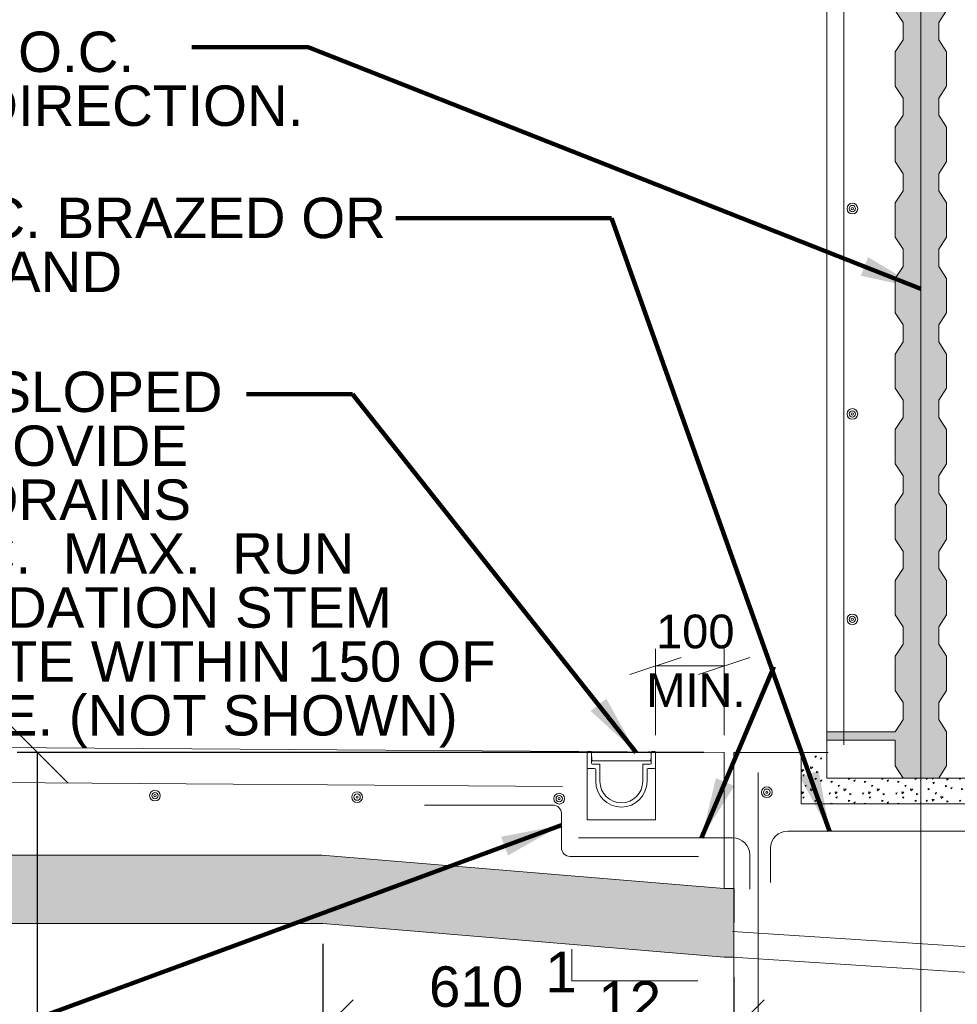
# Model space of a CAD drawing. Header units: inches. Extents: x 7812 to 20757, y 5097 to 12926.
# Tile 10 of 14: x 16338 to 17729, y 6203 to 7665. Entities that reach past the tile are written whole.
import ezdxf

# ---------------------------------------------------------------- set-up
doc = ezdxf.new("R2010")
doc.units = ezdxf.units.IN
doc.header["$MEASUREMENT"] = 0
for name, color, linetype, lineweight in [('G-ANNO-DIM', 1, 'Continuous', 0), ('G-ANNO-PATT', 9, 'Continuous', 0), ('G-ANNO-TEXT', 7, 'Continuous', 0), ('S-REIN-RBAR', 5, 'Continuous', 13), ('S-WALL-LOAD', 3, 'Continuous', 13)]:
    doc.layers.add(name, color=color, linetype=linetype, lineweight=lineweight)
doc.layers.add('S-FNDN-FTNG', color=7, linetype='Continuous', lineweight=13, true_color=0x5a4800)
doc.styles.add('1 20', font='arial.ttf', dxfattribs={"height": 60})
doc.dimstyles.new('1 20', dxfattribs={"dimtxt": 60, "dimasz": 90, "dimexe": 30, "dimexo": 30, "dimgap": 30, "dimtad": 1, "dimdec": 0, "dimlfac": 0.003281, "dimzin": 11, "dimdsep": 46, "dimlunit": 5, "dimtxsty": '1 20', "dimblk1": 'OBLIQUE', "dimblk2": 'OBLIQUE', "dimsah": 1, "dimcen": 0, "dimadec": 4, "dimazin": 3, "dimtfac": 1, "dimtdec": 0, "dimtix": 1, "dimtofl": 0, "dimtmove": 0, "dimatfit": 3, "dimfxl": 1, "dimtolj": 1, "dimtzin": 0, "dimarcsym": 0})

# ---------------------------------------------------------------- blocks, each defined once
blk = doc.blocks.new('REINFDOT1')
for radius in [0.0794, 0.0476, 0.0159]:
    blk.add_circle((0, 0), radius)
blk = doc.blocks.new('REINF. DOT27')
at = {"layer": 'S-REIN-RBAR', "extrusion": (0, 0, -1), "xscale": 100, "yscale": 100, "zscale": -100, "rotation": 270}
blk.add_blockref('REINFDOT1', (-927.9, -624.6), dxfattribs=at)
blk = doc.blocks.new('REINF. DOT28')
at = {"layer": 'S-REIN-RBAR', "extrusion": (0, 0, -1), "xscale": 100, "yscale": 100, "zscale": -100, "rotation": 270}
blk.add_blockref('REINFDOT1', (-927.9, -624.6), dxfattribs=at)
blk = doc.blocks.new('REINF. DOT31')
at = {"layer": 'S-REIN-RBAR', "extrusion": (0, 0, -1), "xscale": 100, "yscale": 100, "zscale": -100, "rotation": 270}
blk.add_blockref('REINFDOT1', (-927.9, -624.6), dxfattribs=at)
blk = doc.blocks.new('REINF. DOT125')
at = {"layer": 'S-REIN-RBAR', "extrusion": (0, 0, -1), "xscale": 100, "yscale": 100, "zscale": -100, "rotation": 270}
blk.add_blockref('REINFDOT1', (-927.9, -624.6), dxfattribs=at)
blk = doc.blocks.new('REINF. DOT188')
at = {"layer": 'S-REIN-RBAR', "xscale": 100, "yscale": 100, "zscale": 100, "rotation": 270}
blk.add_blockref('REINFDOT1', (-927.9, -624.6), dxfattribs=at)
blk = doc.blocks.new('REINF. DOT189')
at = {"layer": 'S-REIN-RBAR', "xscale": 100, "yscale": 100, "zscale": 100, "rotation": 270}
blk.add_blockref('REINFDOT1', (-927.9, -624.6), dxfattribs=at)
blk = doc.blocks.new('REINF. DOT190')
at = {"layer": 'S-REIN-RBAR', "xscale": 100, "yscale": 100, "zscale": 100, "rotation": 270}
blk.add_blockref('REINFDOT1', (-927.9, -624.6), dxfattribs=at)
blk = doc.blocks.new('_Oblique')
at = {"color": 0, "linetype": 'ByBlock', "lineweight": -2}
blk.add_line((-0.5, -0.5), (0.5, 0.5), dxfattribs=at)
blk = doc.blocks.new('*D237')
at = {"layer": 'Defpoints', "color": 0, "transparency": 16777216}
for p in [(16787.5, 6323.1), (17397.6, 6273.5), (17397.6, 6164.9)]:
    blk.add_point(p, dxfattribs=at)
at = {"layer": 'G-ANNO-DIM', "color": 0, "lineweight": -2, "transparency": 16777216}
for p, q in [((16787.5, 6293.1), (16787.5, 6134.9)), ((17397.6, 6243.5), (17397.6, 6134.9)), ((16787.5, 6164.9), (17397.6, 6164.9))]:
    blk.add_line(p, q, dxfattribs=at)
at = {"layer": 'G-ANNO-DIM', "color": 0, "lineweight": -2, "transparency": 16777216, "xscale": 90, "yscale": 90, "zscale": 90, "rotation": 180}
blk.add_blockref('_Oblique', (16787.5, 6164.9), dxfattribs=at)
at = {"layer": 'G-ANNO-DIM', "color": 0, "lineweight": -2, "transparency": 16777216, "xscale": 90, "yscale": 90, "zscale": 90}
blk.add_blockref('_Oblique', (17397.6, 6164.9), dxfattribs=at)
at = {"layer": 'G-ANNO-DIM', "color": 0, "transparency": 16777216, "insert": (17014.9, 6229.3), "char_height": 60, "attachment_point": 5, "style": '1 20'}
blk.add_mtext('\\A1;610', dxfattribs=at)
blk = doc.blocks.new('*D255')
at = {"layer": 'Defpoints', "color": 0, "transparency": 16777216}
for p in [(16364, 6577.3), (17382.9, 6577.3), (16547.7, 6127.1)]:
    blk.add_point(p, dxfattribs=at)
at = {"layer": 'G-ANNO-DIM', "color": 0, "lineweight": -2, "transparency": 16777216}
for p, q in [((17352.9, 6577.3), (16334, 6577.3)), ((16364, 6127.1), (16364, 6577.3)), ((16517.7, 6127.1), (16334, 6127.1))]:
    blk.add_line(p, q, dxfattribs=at)
at = {"layer": 'G-ANNO-DIM', "color": 0, "lineweight": -2, "transparency": 16777216, "xscale": 90, "yscale": 90, "zscale": 90}
for p, rotation in [((16364, 6577.3), 90), ((16364, 6127.1), 270)]:
    blk.add_blockref('_Oblique', p, dxfattribs=dict(at, rotation=rotation))
at = {"layer": 'G-ANNO-DIM', "color": 0, "transparency": 16777216, "insert": (16294.2, 6258.6), "char_height": 60, "attachment_point": 5, "rotation": 90, "style": '1 20'}
blk.add_mtext('\\A1;450', dxfattribs=at)

msp = doc.modelspace()

# ---------------------------------------------------------------- hatches: boundary and pattern name
at = {"layer": 'G-ANNO-PATT', "extrusion": (0, 0, -1)}
h = msp.add_hatch(dxfattribs=at)
h.set_pattern_fill('DGN_CONCRETE2', color=256, scale=0.25, style=0, pattern_type=2)
h.set_pattern_definition([(136.60335, (-17377.986, 6606.3055), (-98.8435, 98.13375), [2.3806, -473.7345]), (139.6026, (-17379.963, 6583.571), (-197.687, 163.55625), [2.2713, -451.9919]), (140.39736, (-17401.7084, 6601.8894), (-49.42175, 32.71125), [2.5658, -254.0094]), (82.824, (-17379.963, 6583.571), (49.421753, 359.82375), [1.9782, -393.6558]), (82.824, (-17377.986, 6606.3055), (49.421753, 359.82375), [1.9782, -393.6558]), (90, (-17401.71, 6601.89), (-49.4218, 3e-15), [1.9627, -30.7486]), (193.9394, (-17379.7158, 6585.534), (-148.26525, -32.71125), [2.03685, -405.3338]), (189.3956, (-17377.739, 6608.268), (-148.26525, -32.71125), [2.0038, -198.3713]), (189.3956, (-17401.7084, 6603.852), (-148.26525, -32.71125), [2.0038, -198.3713]), (137.93175, (-17371.5612, 6589.4592), (-148.2652494, 130.8450005), [3.6616, -728.6631]), (135.2064, (-17407.886, 6585.207), (-49.42175, 65.4225), [3.4821, -135.8027]), (185.81425, (-17371.067, 6592.2396), (-296.5305, -32.711248), [3.229, -642.57604]), (186.29503, (-17407.392, 6587.987), (-247.10875, -32.711252), [2.9833, -295.346]), (79.92112, (-17371.5612, 6589.4592), (49.421748, 261.69), [2.824, -561.9835]), (79.92112, (-17407.8862, 6585.2067), (49.421748, 261.69), [2.824, -561.9835]), (113.34846, (-17363.654, 6595.674), (-49.42175, 130.845), [2.494, -246.9079]), (114.9326, (-17386.6348, 6603.525), (-49.421751, 98.13375), [2.34475, -466.6057]), (114.9326, (-17399.4845, 6584.5525), (-49.421751, 98.13375), [2.34475, -466.6057]), (107.93953, (-17409.863, 6611.212), (-98.843499, 294.40125), [2.4068, -478.9534]), (58.8538, (-17363.654, 6595.674), (49.42175, 65.4225), [1.911, -189.1928]), (56.1191, (-17399.4845, 6584.5525), (148.265249, 228.97875), [1.7731, -352.8426]), (56.1191, (-17386.635, 6603.525), (148.265249, 228.97875), [1.7731, -352.8426]), (52.9317, (-17409.863, 6611.212), (49.42175, 32.71125), [2.0498, -79.9418]), (161.6886, (-17398.496, 6586.024), (-49.42175, 6e-08), [2.0823, -102.0333]), (161.6886, (-17362.665, 6597.31), (-49.42175, 6e-08), [2.0823, -102.0333]), (161.6886, (-17385.646, 6604.997), (-49.42175, 32.71125), [2.0823, -102.0333]), (161.6886, (-17408.627, 6612.848), (-49.42175, 6e-08), [2.0823, -102.0333])])
h.paths.add_polyline_path([(-17636.9, 7841.2), (-17648.6, 7859.2), (-17648.6, 7884.6), (-17701.5, 7884.6), (-17701.5, 7859.2), (-17713.1, 7841.2), (-17713.1, 7790.4), (-17701.5, 7772.5), (-17701.5, 7747.1), (-17713.1, 7729.1), (-17713.1, 7678.3), (-17701.5, 7660.4), (-17701.5, 7635), (-17713.1, 7617), (-17713.1, 7566.2), (-17701.5, 7548.2), (-17701.5, 7522.8), (-17713.1, 7504.9), (-17713.1, 7454.1), (-17701.5, 7436.1), (-17701.5, 7410.7), (-17713.1, 7392.8), (-17713.1, 7342), (-17701.5, 7324), (-17701.5, 7298.6), (-17713.1, 7280.6), (-17713.1, 7229.8), (-17701.5, 7211.9), (-17701.5, 7186.5), (-17713.1, 7168.5), (-17713.1, 7117.7), (-17701.5, 7099.8), (-17701.5, 7074.4), (-17713.1, 7056.4), (-17713.1, 7005.6), (-17701.5, 6987.6), (-17701.5, 6962.2), (-17713.1, 6944.3), (-17713.1, 6893.5), (-17701.5, 6875.5), (-17701.5, 6850.1), (-17713.1, 6832.2), (-17713.1, 6781.4), (-17701.5, 6763.4), (-17701.5, 6738), (-17713.1, 6720), (-17713.1, 6669.2), (-17701.5, 6651.3), (-17701.5, 6625.9), (-17713.1, 6607.9), (-17713.1, 6557.1), (-17701.5, 6539.2), (-17675, 6539.2), (-17648.6, 6539.2), (-17636.9, 6557.1), (-17636.9, 6595.2), (-17535.3, 6595.2), (-17535.3, 6607.9), (-17560.7, 6607.9), (-17636.9, 6607.9), (-17648.6, 6625.9), (-17648.6, 6651.3), (-17636.9, 6669.2), (-17636.9, 6720), (-17648.6, 6738), (-17648.6, 6763.4), (-17636.9, 6781.4), (-17636.9, 6832.2), (-17648.6, 6850.1), (-17648.6, 6875.5), (-17636.9, 6893.5), (-17636.9, 6944.3), (-17648.6, 6962.2), (-17648.6, 6987.6), (-17636.9, 7005.6), (-17636.9, 7056.4), (-17648.6, 7074.4), (-17648.6, 7099.8), (-17636.9, 7117.7), (-17636.9, 7168.5), (-17648.6, 7186.5), (-17648.6, 7211.9), (-17636.9, 7229.8), (-17636.9, 7280.6), (-17648.6, 7298.6), (-17648.6, 7324), (-17636.9, 7342), (-17636.9, 7392.8), (-17648.6, 7410.7), (-17648.6, 7436.1), (-17636.9, 7454.1), (-17636.9, 7504.9), (-17648.6, 7522.8), (-17648.6, 7548.2), (-17636.9, 7566.2), (-17636.9, 7617), (-17648.6, 7635), (-17648.6, 7660.4), (-17636.9, 7678.3), (-17636.9, 7729.1), (-17648.6, 7747.1), (-17648.6, 7772.5), (-17636.9, 7790.4), (-17636.9, 7803.1), (-17535.3, 7803.1), (-17535.3, 7841.2)])
h = msp.add_hatch(dxfattribs=at)
h.set_pattern_fill('DGN_CONCRETE2', color=256, scale=0.25, style=0, pattern_type=2)
h.set_pattern_definition([(136.6033, (-17419.6774, 6504.2547), (-98.8435, 98.13375), [2.3806, -473.7345]), (139.6026, (-17421.6542, 6481.5204), (-197.687, 163.55625), [2.2713, -451.9919]), (140.3974, (-17443.4, 6499.839), (-49.42175, 32.71125), [2.5658, -254.0094]), (82.824, (-17421.6542, 6481.5204), (49.42175, 359.82375), [1.9782, -393.6558]), (82.824, (-17419.6774, 6504.2547), (49.42175, 359.82375), [1.9782, -393.6558]), (90, (-17443.4, 6499.84), (-49.422, 3e-15), [1.9627, -30.7486]), (193.9394, (-17421.407, 6483.483), (-148.26525, -32.71125), [2.0369, -405.3338]), (189.3956, (-17419.43, 6506.2174), (-148.26525, -32.71125), [2.0038, -198.3713]), (189.3956, (-17443.4, 6501.801), (-148.26525, -32.71125), [2.0038, -198.3713]), (137.93175, (-17413.2525, 6487.4084), (-148.26525, 130.845), [3.6616, -728.663]), (135.2064, (-17449.578, 6483.156), (-49.42175, 65.4225), [3.482, -135.8027]), (185.8143, (-17412.7583, 6490.189), (-296.5305, -32.711248), [3.229, -642.576]), (186.295, (-17449.0833, 6485.9364), (-247.10875, -32.71125), [2.9833, -295.346]), (79.9211, (-17413.2525, 6487.4084), (49.421748, 261.69), [2.824, -561.9835]), (79.9211, (-17449.5775, 6483.156), (49.421748, 261.69), [2.824, -561.9835]), (113.3485, (-17405.345, 6493.6236), (-49.42175, 130.845), [2.494, -246.908]), (114.9326, (-17428.326, 6501.4743), (-49.42175, 98.13375), [2.3448, -466.6057]), (114.9326, (-17441.1758, 6482.5018), (-49.42175, 98.13375), [2.3448, -466.6057]), (107.9395, (-17451.5544, 6509.1614), (-98.8435, 294.40125), [2.4068, -478.9534]), (58.8538, (-17405.345, 6493.624), (49.42175, 65.4225), [1.911, -189.1928]), (56.119, (-17441.176, 6482.5018), (148.26525, 228.97875), [1.773, -352.8426]), (56.119, (-17428.326, 6501.4743), (148.26525, 228.97875), [1.773, -352.8426]), (52.932, (-17451.554, 6509.161), (49.4218, 32.7112), [2.05, -79.942]), (161.6886, (-17440.187, 6483.974), (-49.42175, 6e-08), [2.0823, -102.0333]), (161.6886, (-17404.357, 6495.259), (-49.42175, 6e-08), [2.0823, -102.0333]), (161.6886, (-17427.338, 6502.946), (-49.42175, 32.71125), [2.0823, -102.0333]), (161.6886, (-17450.319, 6510.797), (-49.4217, 6e-08), [2.0823, -102.0333])])
h.paths.add_polyline_path([(-17497.2, 6501.1), (-17497.2, 6577.3), (-17535.3, 6577.3), (-17535.3, 6539.2), (-17648.6, 6539.2), (-17675, 6539.2), (-17675, 6501.1)])
h = msp.add_hatch(dxfattribs=at)
h.set_pattern_fill('DGN_CONCRETE2', color=256, scale=0.25, style=0, pattern_type=2)
h.set_pattern_definition([(136.6033, (-17514.1634, 6493.113), (-98.8435, 98.13375), [2.3806, -473.7345]), (139.6026, (-17516.1403, 6470.379), (-197.687, 163.55625), [2.2713, -451.9919]), (140.3974, (-17537.886, 6488.697), (-49.42175, 32.71125), [2.5658, -254.0094]), (82.824, (-17516.1403, 6470.379), (49.421753, 359.82375), [1.9782, -393.6558]), (82.824, (-17514.1634, 6493.113), (49.421753, 359.82375), [1.9782, -393.6558]), (90, (-17537.886, 6488.697), (-49.422, 3e-15), [1.9627, -30.7486]), (193.9394, (-17515.893, 6472.3415), (-148.26525, -32.71125), [2.0369, -405.3338]), (189.3956, (-17513.916, 6495.076), (-148.26525, -32.71125), [2.0038, -198.3713]), (189.3956, (-17537.886, 6490.66), (-148.26525, -32.71125), [2.0038, -198.3713]), (137.93175, (-17507.7386, 6476.2669), (-148.26525, 130.845), [3.6616, -728.663]), (135.2064, (-17544.064, 6472.014), (-49.42175, 65.4225), [3.482, -135.8027]), (185.81425, (-17507.2444, 6479.0473), (-296.5305, -32.711248), [3.229, -642.576]), (186.295, (-17543.5694, 6474.795), (-247.10875, -32.71125), [2.9833, -295.346]), (79.9211, (-17507.7386, 6476.2669), (49.421748, 261.69), [2.824, -561.9835]), (79.9211, (-17544.0636, 6472.0144), (49.421748, 261.69), [2.824, -561.9835]), (113.3485, (-17499.831, 6482.482), (-49.42175, 130.845), [2.494, -246.908]), (114.9326, (-17522.8122, 6490.3327), (-49.42175, 98.13375), [2.3448, -466.6057]), (114.9326, (-17535.662, 6471.36), (-49.42175, 98.13375), [2.3448, -466.6057]), (107.9395, (-17546.0405, 6498.02), (-98.8435, 294.40125), [2.4068, -478.9534]), (58.8538, (-17499.831, 6482.482), (49.42175, 65.4225), [1.911, -189.1928]), (56.1191, (-17535.662, 6471.36), (148.26525, 228.97875), [1.773, -352.8426]), (56.1191, (-17522.8122, 6490.3327), (148.26525, 228.97875), [1.773, -352.8426]), (52.932, (-17546.04, 6498.02), (49.4218, 32.7112), [2.0498, -79.9418]), (161.6886, (-17534.673, 6472.832), (-49.42175, 6e-08), [2.0823, -102.0333]), (161.6886, (-17498.843, 6484.118), (-49.42175, 6e-08), [2.0823, -102.0333]), (161.6886, (-17521.824, 6491.805), (-49.42175, 32.71125), [2.0823, -102.0333]), (161.6886, (-17544.805, 6499.655), (-49.42175, 6e-08), [2.0823, -102.0333])])
h.paths.add_polyline_path([(-17701.5, 6539.2), (-17840.1, 6539.2), (-17840.1, 6577.3), (-17865.5, 6577.3), (-17878.2, 6577.3), (-17878.2, 6501.1), (-17675, 6501.1), (-17675, 6539.2)])
at = {"layer": 'G-ANNO-PATT'}
h = msp.add_hatch(dxfattribs=at)
h.set_pattern_fill('DGN_GRAVEL2', color=256, style=0, pattern_type=2)
h.set_pattern_definition([(199.98317, (12781.612, 5943.776), (-304.802, -101.601), [17.838, -3549.7792]), (4.48462, (13010.213, 5936.6635), (1219.2079995, 101.601007), [25.9877, -5171.5593]), (4.76366, (12909.629, 5936.664), (914.406, 101.601), [24.4687, -1198.9654]), (4.48462, (12807.52, 5936.6635), (1219.2079995, 101.601007), [25.9877, -5171.5593]), (332.35395, (12786.184, 5946.824), (609.603998, -304.803004), [24.086, -2384.516]), (332.35395, (12888.292, 5946.824), (609.603998, -304.803004), [24.086, -2384.516]), (332.35395, (12988.877, 5946.824), (609.603998, -304.803004), [24.086, -2384.516]), (282.0947, (12781.612, 5960.54), (304.80201, -1320.813), [14.547, -1440.1577]), (287.81883, (12882.196, 5960.54), (304.801997, -914.409), [14.941, -2973.2333]), (287.81883, (12984.305, 5960.54), (304.801997, -914.409), [14.941, -2973.2333]), (215.3113, (12793.804, 5971.208), (-304.802, -203.202), [14.941, -2973.2277]), (215.3113, (12895.912, 5971.208), (-304.802, -203.202), [14.941, -2973.2277]), (198.435, (12795.33, 5870.115), (3e-07, 101.601), [1.6064, -319.683]), (215.3113, (12998.021, 5971.208), (-304.802, -203.202), [14.941, -2973.2277]), (198.435, (12897.44, 5870.115), (3e-07, 101.601), [1.6064, -319.683]), (270, (12998.02, 5870.1), (304.802, -6e-14), [0.508, -101.093]), (180, (12821.24, 5969.68), (-1e-14, -101.601), [25.908, -278.894]), (180, (12923.34, 5969.68), (-1e-14, -101.601), [27.432, -277.37]), (180, (13023.93, 5969.68), (-1e-14, -101.601), [25.908, -278.894]), (131.9871, (13043.741, 5950.38), (-304.802, 304.803), [27.338, -1339.5617]), (131.9871, (12941.633, 5950.38), (-304.802, 304.803), [27.338, -1339.5617]), (131.9871, (12839.524, 5950.38), (-304.802, 304.803), [27.338, -1339.5617]), (57.9947, (13033.073, 5936.664), (304.802002, 508.004998), [14.3775, -2861.1256]), (63.435, (12932.49, 5936.664), (304.802, 508.005), [13.631, -667.9286]), (57.9947, (12830.38, 5936.664), (304.802002, 508.004998), [14.3775, -2861.1256]), (90, (12984.3, 5879.26), (-304.802, 2e-14), [6.096, -95.505]), (90, (12882.2, 5879.26), (-304.802, 2e-14), [6.096, -95.505]), (90, (12780.1, 5879.26), (-304.802, 2e-14), [6.096, -95.505]), (116.565, (12987.353, 5870.623), (-304.802, 508.005), [10.2234, -671.3364]), (123.69, (12886.768, 5870.623), (-304.802, 406.404), [10.99, -1087.992]), (116.565, (12784.66, 5870.623), (-304.802, 508.005), [10.2234, -671.3364]), (187.12504, (12810.568, 5873.163), (-1524.01, -203.201987), [24.574, -2432.8185]), (186.70986, (12912.6765, 5873.163), (-914.4059996, -101.6010056), [26.087, -5191.2832]), (186.70986, (13014.785, 5873.163), (-914.4059996, -101.601006), [26.087, -5191.2832]), (237.9947, (12819.712, 5885.863), (-304.802002, -508.004998), [14.3775, -2861.1256]), (233.1302, (12921.82, 5885.86), (-304.802, -304.803), [15.24, -492.764]), (237.9947, (13022.405, 5885.863), (-304.802002, -508.004998), [14.3775, -2861.1256]), (354.14397, (12830.38, 5934.1235), (914.406, -101.601006), [19.916, -3963.2967]), (353.6598, (12932.49, 5934.123), (609.604, -101.601), [18.4007, -901.6325]), (354.14397, (13033.073, 5934.1235), (914.406, -101.601006), [19.916, -3963.2967]), (13.39254, (13013.261, 5929.551), (914.406, 203.202), [21.9326, -2171.325]), (14.38144, (12912.6765, 5929.5514), (2743.217998, 711.207009), [20.453, -4070.1577]), (14.38144, (12810.568, 5929.5514), (2743.217998, 711.207009), [20.453, -4070.1577]), (73.3008, (13011.737, 5923.455), (304.802, 914.409), [5.304, -1055.4416]), (90, (12911.15, 5923.46), (-304.802, 2e-14), [5.08, -96.521]), (73.3008, (12809.044, 5923.455), (304.802, 914.409), [5.3037, -1055.4416]), (110.556, (12955.35, 5924.47), (-304.802, 711.207), [8.681, -859.398]), (110.556, (12853.24, 5924.47), (-304.802, 711.207), [8.681, -859.398]), (110.556, (12751.13, 5924.47), (-304.802, 711.207), [8.681, -859.398]), (161.565, (12999.545, 5938.19), (-3e-07, 101.601), [16.0645, -305.225]), (163.14155, (12898.9604, 5938.1875), (-304.802, 101.601), [17.517, -3485.866]), (163.14155, (12796.852, 5938.1875), (-304.802, 101.601), [17.517, -3485.866]), (113.1985, (13007.165, 5923.963), (-304.802, 609.606), [15.4754, -758.2944]), (113.1985, (12905.056, 5923.963), (-304.802, 609.606), [15.4754, -758.2944]), (113.1985, (12804.47, 5923.963), (-304.802, 609.606), [15.4754, -758.2944]), (245.22493, (12764.848, 5937.172), (-304.802, -609.606), [14.547, -1440.157]), (245.22493, (12865.432, 5937.172), (-304.802, -609.606), [14.547, -1440.157]), (245.22493, (12967.54, 5937.172), (-304.802, -609.606), [14.547, -1440.157]), (201.80147, (12882.196, 5943.776), (-1219.208, -508.00499), [16.414, -1624.9956]), (199.98317, (12984.305, 5943.776), (-3048.019998, -1117.611006), [17.838, -3549.7792]), (196.85845, (12798.376, 5909.739), (-304.802, -101.601), [17.517, -3485.866]), (195.52416, (12900.484, 5909.74), (-1524.010003, -406.403987), [18.9806, -1879.077]), (196.85845, (13001.069, 5909.739), (-304.802, -101.601), [17.517, -3485.866]), (246.8015, (12804.47, 5924.47), (-304.802, -609.606), [15.4754, -758.2944]), (246.8015, (12906.58, 5924.47), (-304.802, -609.606), [15.4754, -758.2944]), (246.8015, (13008.69, 5924.47), (-304.802, -609.606), [15.4754, -758.2944]), (113.1985, (12967.54, 5910.755), (-304.802, 609.606), [15.4754, -758.2944]), (107.81883, (12865.432, 5910.755), (-304.801997, 914.409), [14.941, -2973.2333]), (107.81883, (12763.324, 5910.755), (-304.801997, 914.409), [14.941, -2973.2333]), (164.47584, (12984.305, 5904.66), (-1524.01, 406.40399), [18.9806, -1879.077]), (163.14155, (12882.196, 5904.659), (-304.802, 101.601), [17.517, -3485.866]), (163.14155, (12780.088, 5904.659), (-304.802, 101.601), [17.517, -3485.866]), (18.435, (13007.165, 5904.15), (3e-07, 101.601), [12.8516, -308.438]), (18.435, (12905.06, 5904.15), (3e-07, 101.601), [12.8516, -308.438]), (18.435, (12804.47, 5904.15), (3e-07, 101.601), [12.8516, -308.438]), (149.03616, (13022.405, 5895.007), (-304.802, 203.202), [17.773, -1759.5145]), (149.03616, (12920.297, 5895.007), (-304.802, 203.202), [17.773, -1759.5145]), (149.03616, (12819.712, 5895.007), (-304.802, 203.202), [17.773, -1759.5145]), (245.77232, (12824.284, 5904.659), (-609.604, -1320.813), [11.1414, -2217.1412]), (253.3008, (12924.87, 5904.66), (-304.802, -914.409), [10.6075, -1050.138]), (245.77232, (13026.977, 5904.659), (-609.604, -1320.813), [11.1414, -2217.1412]), (333.4349, (12816.664, 5908.215), (304.802, -101.601), [6.8156, -674.743]), (338.19853, (12917.249, 5908.215), (1219.208, -508.00499), [8.207, -1633.2027]), (338.19853, (13019.357, 5908.215), (1219.208, -508.00499), [8.207, -1633.2027]), (316.3971, (12809.044, 5895.515), (1828.811996, -1727.217005), [14.732, -2931.692]), (311.9871, (12911.153, 5895.515), (304.802, -304.803), [13.669, -1353.2307]), (316.3971, (13011.737, 5895.515), (1828.811996, -1727.217005), [14.732, -2931.692]), (8.7462, (12991.925, 5892.975), (609.603999, 101.601005), [20.0452, -3988.9995]), (8.7462, (12889.816, 5892.975), (609.603999, 101.601005), [20.0452, -3988.9995]), (8.13013, (12787.708, 5892.975), (609.604, 101.601003), [21.5528, -2133.723]), (37.8751, (12981.257, 5883.83), (609.604, 508.005), [11.584, -1146.843]), (43.02516, (12880.672, 5883.831), (304.802, 304.803), [10.4234, -2074.251]), (43.02516, (12778.564, 5883.831), (304.802, 304.803), [10.4234, -2074.251]), (316.97484, (12757.228, 5907.707), (304.802, -304.803), [31.27, -2053.4045]), (318.81398, (12857.812, 5907.707), (914.406005, -812.807995), [32.401, -3207.6934]), (316.97484, (12959.921, 5907.707), (304.802, -304.803), [31.27, -2053.4045]), (3.46824, (13036.121, 5905.675), (1828.811999, 101.601012), [16.795, -3342.179]), (4.76366, (12935.537, 5905.675), (914.406, 101.601), [24.4687, -1198.9654]), (4.76366, (12833.428, 5905.675), (914.406, 101.601), [24.4687, -1198.9654]), (7.59467, (12748.083, 5906.691), (914.406, 101.601), [7.6875, -1529.8097]), (56.31, (13022.405, 5888.403), (304.802, 406.404), [21.9796, -1077.002]), (59.74365, (12921.8206, 5888.403), (304.801997, 508.005002), [21.1723, -4213.2828]), (59.74365, (12819.712, 5888.403), (304.801997, 508.005002), [21.1723, -4213.2828]), (100.6196, (13033.073, 5963.08), (-304.80199, 1524.015), [8.2697, -1645.6745]), (109.43998, (13031.55, 5869.607), (-304.802, 812.808), [18.3164, -1813.321]), (110.556, (12932.49, 5963.08), (-304.802, 711.207), [8.681, -859.398]), (109.43998, (12929.44, 5869.607), (-304.802, 812.808), [18.3164, -1813.321]), (110.556, (12830.38, 5963.08), (-304.802, 711.207), [8.681, -859.398]), (104.82643, (12827.332, 5869.607), (-304.801991, 1117.611003), [17.867, -3555.542]), (142.43132, (13052.8855, 5947.3316), (-3048.019995, 2336.823007), [24.9957, -4974.135]), (141.0089, (12953.825, 5945.3), (-1524.01, 1219.212), [27.451, -2717.6514]), (142.92684, (12853.24, 5945.2996), (-3352.8219884, 2540.025016), [28.6516, -5701.669]), (146.3098, (12751.13, 5945.3), (-6e-07, 101.601), [3.663, -362.6635]), (182.72632, (12772.468, 5947.332), (-1828.812, -101.601002), [21.3603, -2114.6714]), (182.72632, (12874.576, 5947.332), (-1828.812, -101.601), [21.3603, -2114.6714]), (182.72632, (12976.685, 5947.332), (-1828.812, -101.601), [21.3603, -2114.6714]), (244.6539, (12783.136, 5969.684), (-304.801997, -609.606), [21.3604, -2114.677]), (248.45909, (12883.72, 5969.684), (-914.406012, -2336.822996), [20.7537, -4129.9904]), (248.45909, (12985.829, 5969.684), (-914.406012, -2336.822996), [20.7537, -4129.9904]), (274.89908, (12780.088, 5887.387), (304.801972, -3454.434002), [17.8454, -3551.2286]), (270, (12781.6, 5971.2), (304.802, -6e-14), [3.556, -98.045]), (270, (12882.2, 5887.4), (304.802, -6e-14), [17.78, -83.821]), (293.1985, (12882.196, 5971.208), (304.802, -609.606), [3.869, -769.901]), (270, (12984.3, 5887.4), (304.802, -6e-14), [17.78, -83.821]), (270, (12984.3, 5971.2), (304.802, -6e-14), [3.556, -98.045]), (46.8477, (13045.265, 5915.327), (1219.208, 1320.813), [11.1414, -2217.139]), (45.0001, (12943.16, 5915.33), (304.802, 203.202), [17.242, -413.8136]), (48.81417, (12842.572, 5915.327), (1524.01, 1727.217), [16.2005, -3223.8952]), (53.1302, (12748.083, 5923.455), (304.802, 304.803), [5.08, -502.9244]), (355.23634, (12818.188, 5914.311), (914.406, -101.601), [24.4687, -1198.9654]), (354.92038, (12920.2966, 5914.311), (3352.822002, -304.802974), [22.9503, -4567.1066]), (354.92038, (13022.405, 5914.311), (3352.822002, -304.802974), [22.9503, -4567.1066]), (311.9871, (12809.044, 5924.98), (304.802, -304.803), [13.669, -1353.2307]), (311.9871, (12911.153, 5924.98), (304.802, -304.803), [13.669, -1353.2307]), (311.9871, (13013.261, 5924.98), (304.802, -304.803), [13.669, -1353.2307])])
h.paths.add_polyline_path([(10055, 6273.5), (10067.7, 6273.5), (10715.4, 6323.3), (16787.5, 6323.1), (17382.9, 6273.5), (17397.6, 6273.5), (17397.8, 6375.1), (17382.9, 6375.1), (16786, 6424.9), (10715.4, 6424.9), (10067.7, 6375.1), (10055, 6375.1)])

# ---------------------------------------------------------------- linework, layer by layer
at = {"layer": 'G-ANNO-DIM'}
for p, q in [((17281.3, 6602.7), (17281.3, 6731)), ((17382.9, 6602.7), (17382.9, 6731)), ((17243.2, 6692.9), (17319.4, 6718.3)), ((17421, 6718.3), (17344.8, 6692.9)), ((17382.9, 6705.6), (17281.3, 6705.6)), ((17370.8, 6705.6), (17382.9, 6705.6))]:
    msp.add_line(p, q, dxfattribs=at)
at = {"layer": 'G-ANNO-PATT', "extrusion": (0, 0, -1), "flags": 128}
for points in [[(-17713.1, 7678.3), (-17701.5, 7660.4), (-17701.5, 7635), (-17713.1, 7617), (-17713.1, 7566.2), (-17701.5, 7548.2), (-17701.5, 7522.8), (-17713.1, 7504.9), (-17713.1, 7454.1), (-17701.5, 7436.1), (-17701.5, 7410.7), (-17713.1, 7392.8), (-17713.1, 7342), (-17701.5, 7324), (-17701.5, 7298.6), (-17713.1, 7280.6), (-17713.1, 7229.8), (-17701.5, 7211.9), (-17701.5, 7186.5), (-17713.1, 7168.5), (-17713.1, 7117.7), (-17701.5, 7099.8), (-17701.5, 7074.4), (-17713.1, 7056.4), (-17713.1, 7005.6), (-17701.5, 6987.6), (-17701.5, 6962.2), (-17713.1, 6944.3), (-17713.1, 6893.5), (-17701.5, 6875.5), (-17701.5, 6850.1), (-17713.1, 6832.2), (-17713.1, 6781.4), (-17701.5, 6763.4), (-17701.5, 6738), (-17713.1, 6720), (-17713.1, 6669.2), (-17701.5, 6651.3), (-17701.5, 6625.9), (-17713.1, 6607.9), (-17713.1, 6557.1), (-17701.5, 6539.2), (-17675, 6539.2), (-17648.6, 6539.2), (-17636.9, 6557.1), (-17636.9, 6595.2), (-17535.3, 6595.2), (-17535.3, 6607.9), (-17560.7, 6607.9), (-17636.9, 6607.9), (-17648.6, 6625.9), (-17648.6, 6651.3), (-17636.9, 6669.2), (-17636.9, 6720), (-17648.6, 6738), (-17648.6, 6763.4), (-17636.9, 6781.4), (-17636.9, 6832.2), (-17648.6, 6850.1), (-17648.6, 6875.5), (-17636.9, 6893.5), (-17636.9, 6944.3), (-17648.6, 6962.2), (-17648.6, 6987.6), (-17636.9, 7005.6), (-17636.9, 7056.4), (-17648.6, 7074.4), (-17648.6, 7099.8), (-17636.9, 7117.7), (-17636.9, 7168.5), (-17648.6, 7186.5), (-17648.6, 7211.9), (-17636.9, 7229.8), (-17636.9, 7280.6), (-17648.6, 7298.6), (-17648.6, 7324), (-17636.9, 7342), (-17636.9, 7392.8), (-17648.6, 7410.7), (-17648.6, 7436.1), (-17636.9, 7454.1), (-17636.9, 7504.9), (-17648.6, 7522.8), (-17648.6, 7548.2), (-17636.9, 7566.2), (-17636.9, 7617), (-17648.6, 7635), (-17648.6, 7660.4), (-17636.9, 7678.3)], [(-17497.2, 6501.1), (-17497.2, 6577.3), (-17535.3, 6577.3), (-17535.3, 6539.2), (-17648.6, 6539.2), (-17675, 6539.2), (-17675, 6501.1), (-17497.2, 6501.1)], [(-17701.5, 6539.2), (-17840.1, 6539.2), (-17840.1, 6577.3), (-17865.5, 6577.3), (-17878.2, 6577.3), (-17878.2, 6501.1), (-17675, 6501.1), (-17675, 6539.2), (-17701.5, 6539.2)]]:
    msp.add_lwpolyline(points, dxfattribs=at)
at = {"layer": 'G-ANNO-PATT', "flags": 128}
msp.add_lwpolyline([(10055, 6273.5), (10067.7, 6273.5), (10715.4, 6323.3), (16787.5, 6323.1), (17382.9, 6273.5), (17397.6, 6273.5), (17397.8, 6375.1), (17382.9, 6375.1), (16786, 6424.9), (10715.4, 6424.9), (10067.7, 6375.1), (10055, 6375.1), (10055, 6273.5)], dxfattribs=at)
at = {"layer": 'G-ANNO-TEXT'}
for p, q in [((13699.9, 6602.7), (17382.9, 6577.3)), ((17179.7, 6577.3), (17179.7, 6477.2)), ((17181.3, 6578.8), (17184.6, 6578.8)), ((17186.1, 6577.3), (17186.1, 6561.3)), ((17186.1, 6577.3), (17275, 6577.3)), ((17186.1, 6576.2), (17186.8, 6565.7)), ((17187.1, 6577.3), (17274, 6577.3)), ((17190.8, 6578.3), (17191.4, 6578.3)), ((17205.8, 6577.3), (17203.7, 6577.3)), ((17216.1, 6577.3), (17214, 6577.3)), ((17226.4, 6577.3), (17224.3, 6577.3)), ((17224.3, 6577.2), (17226.4, 6577.2)), ((17234.7, 6577.3), (17236.8, 6577.3)), ((17259.4, 6577.3), (17261.5, 6577.3)), ((17271.8, 6578.3), (17271.2, 6578.3)), ((17275, 6576.2), (17274.6, 6570.2)), ((17275, 6577.3), (17275, 6561.3)), ((17279.8, 6578.8), (17276.5, 6578.8)), ((17281.3, 6577.3), (17281.3, 6477.2)), ((17382.9, 6577.3), (17382.9, 6375.1)), ((17187.8, 6564.8), (17191.2, 6564.8)), ((17187.8, 6564.8), (17273.2, 6564.8)), ((17260, 6564.8), (17202.6, 6564.8)), ((17271.5, 6564.8), (17273.2, 6564.8)), ((17274.6, 6570.2), (17274.3, 6565.7)), ((17179.7, 6554.9), (17179.7, 6547)), ((17181.3, 6553.4), (17190.9, 6553.4)), ((17187.6, 6559.7), (17198.8, 6559.7)), ((17192.4, 6551.8), (17192.4, 6534.3)), ((17198.8, 6559.7), (17198.8, 6534.3)), ((17273.5, 6559.7), (17262.3, 6559.7)), ((17262.3, 6559.7), (17262.3, 6534.3)), ((17268.6, 6551.8), (17268.6, 6534.3)), ((17279.8, 6553.4), (17270.2, 6553.4)), ((17281.3, 6554.9), (17281.3, 6547)), ((17281.3, 6547), (17281.3, 6534.3)), ((17179.7, 6477.2), (17281.3, 6477.2)), ((17395.6, 6311.7), (17977.8, 6273.8)), ((17395.6, 6273.5), (17977.9, 6235.5))]:
    msp.add_line(p, q, dxfattribs=at)
at = {"layer": 'G-ANNO-TEXT', "extrusion": (0, 0, -1), "flags": 128}
msp.add_lwpolyline([(-10055, 6375.1), (-10067.7, 6375.1), (-10715.4, 6424.9), (-16786, 6424.9), (-17382.9, 6375.1), (-17397.8, 6375.1), (-17397.6, 6273.5), (-17382.9, 6273.5), (-16787.5, 6323.1), (-10715.4, 6323.3), (-10067.7, 6273.5), (-10055, 6273.5), (-10055, 6375.1)], dxfattribs=at)
at = {"layer": 'G-ANNO-TEXT', "flags": 128}
msp.add_lwpolyline([(17157, 6285), (17157, 6238.2), (17344.1, 6238.2)], dxfattribs=at)
at = {"layer": 'G-ANNO-TEXT'}
for centre, radius, start, end in [((17181.3, 6577.3), 1.52, 90, 180), ((17184.6, 6577.3), 1.52, 0, 90), ((17187.1, 6576.2), 1.03, 90, 180), ((17188.5, 6578.8), 1.55, 270, 318.1897), ((17190.8, 6576.7), 1.55, 90, 138.1897), ((17191.4, 6576.7), 1.55, 41.8103, 90), ((17193.7, 6578.8), 1.55, 221.8103, 270), ((17268.9, 6578.8), 1.55, 270, 318.1897), ((17271.2, 6576.7), 1.55, 90, 138.1897), ((17271.8, 6576.7), 1.55, 41.8103, 90), ((17274.1, 6578.8), 1.55, 221.8103, 270), ((17274, 6576.2), 1.03, 0, 90), ((17276.5, 6577.3), 1.52, 90, 180), ((17279.8, 6577.3), 1.52, 0, 90), ((17187.6, 6561.3), 1.52, 180, 270), ((17187.8, 6565.9), 1.03, 180, 270), ((17273.2, 6565.9), 1.03, 270, 0), ((17273.5, 6561.3), 1.52, 270, 0), ((17181.3, 6554.9), 1.52, 180, 270), ((17190.9, 6551.8), 1.59, 0, 90), ((17270.2, 6551.8), 1.59, 90, 180), ((17279.8, 6554.9), 1.52, 270, 0), ((17230.5, 6534.3), 38.1, 180, 0), ((17230.5, 6534.3), 31.8, 180, 0)]:
    msp.add_arc(centre, radius, start, end, dxfattribs=at)
at = {"layer": 'S-FNDN-FTNG', "flags": 128}
msp.add_lwpolyline([(17537.3, 6577.3), (17397.6, 6577.3), (17397.6, 6127.1)], dxfattribs=at)
at = {"layer": 'S-REIN-RBAR'}
for p, q in [((17560.7, 6588.4), (17560.7, 10992.9)), ((17675, 7783), (17675, 5955)), ((13699.9, 6551.9), (17143, 6526.5)), ((17433.7, 5898.5), (17433.7, 6547.4)), ((16938.4, 6499.1), (17128.9, 6499.1)), ((17141.6, 6486.4), (17141.6, 6435.6)), ((17477.5, 6460.5), (17768.2, 6460.5)), ((17395.6, 6450.3), (17167, 6450.3)), ((17452.1, 6384.3), (17452.1, 6435.1)), ((17154.3, 6422.9), (17344.8, 6422.9)), ((17421, 6374.1), (17421, 6424.9))]:
    msp.add_line(p, q, dxfattribs=at)
at = {"layer": 'S-REIN-RBAR', "extrusion": (0, 0, -1)}
for centre, radius, start, end in [((-17128.9, 6486.4), 12.7, 90, 180), ((-17477.5, 6435.1), 25.4, 0, 90), ((-17154.3, 6435.6), 12.7, 270, 0)]:
    msp.add_arc(centre, radius, start, end, dxfattribs=at)
at = {"layer": 'S-REIN-RBAR'}
msp.add_arc((17395.6, 6424.9), 25.4, 0, 90, dxfattribs=at)
at = {"layer": 'S-WALL-LOAD'}
msp.add_line((17535.3, 6539.2), (17535.3, 10972.2), dxfattribs=at)

# ---------------------------------------------------------------- block references
at = {"color": 7, "linetype": 'Continuous', "lineweight": 0}
for name, p in [('REINF. DOT31', (16645.5, 8008.9)), ('REINF. DOT28', (16645.5, 7704.1)), ('REINF. DOT27', (16645.5, 7399.3)), ('REINF. DOT190', (17466.2, 7137.7)), ('REINF. DOT189', (17766.2, 7135.5)), ('REINF. DOT125', (16518.5, 7142.7)), ('REINF. DOT188', (18066.2, 7133.2))]:
    msp.add_blockref(name, p, dxfattribs=at)

# ---------------------------------------------------------------- texts
at = {"layer": 'G-ANNO-DIM', "color": 7, "linetype": 'Continuous', "insert": (17340.2, 6756.4), "char_height": 50, "attachment_point": 5, "line_spacing_factor": 0.8, "style": '1 20'}
msp.add_mtext('100', dxfattribs=at)
at = {"layer": 'G-ANNO-TEXT', "color": 7, "attachment_point": 1, "line_spacing_factor": 0.8, "style": '1 20'}
for s, insert, char_height in [('ø25 DOWELS AT 300 O.C.\\PALTERNATE HOOK DIRECTION.', (15487.4, 7647), 60), ('ø14 BAR AT 1500 O.C. BRAZED OR\\PWELDED TO REINF. AND \\PHEADED STUDS', (15493.2, 7400.5), 60), ('90 (MIN.) WIDE PRE-SLOPED\\PTRENCH  CONT..  PROVIDE \\PBOTTOM OUTLETS/DRAINS\\P(50 DIA.) AT 6100 O.C.  MAX.  RUN\\PDRAINS THRU FOUNDATION STEM\\PWALL AND TERMINATE WITHIN 150 OF\\PFOOTING DRAIN PIPE. (NOT SHOWN)', (15483.7, 7142.4), 60), ('MIN.', (17267.5, 6694.7), 50), ('1', (17117.7, 6281.3), 60), ('12', (17196.3, 6237.7), 60)]:
    msp.add_mtext(s, dxfattribs=dict(at, insert=insert, char_height=char_height))

# ---------------------------------------------------------------- dimensions: what is measured, and where the dimension line sits
at = {"layer": 'G-ANNO-DIM'}
dim = msp.add_linear_dim(base=(16364, 6577.3), p1=(16547.7, 6127.1), p2=(17382.9, 6577.3), angle=90, dimstyle='1 20', override={"dimlfac": 1, "dimtmove": 2, "dimfrac": 2}, dxfattribs=at)
dim.commit()
dim.dimension.update_dxf_attribs({"geometry": '*D255', "text_midpoint": (16294.2, 6258.6), "dimtype": 160, "text_rotation": 270})
dim = msp.add_linear_dim(base=(17397.6, 6164.9), p1=(16787.5, 6323.1), p2=(17397.6, 6273.5), dimstyle='1 20', override={"dimlfac": 1, "dimtmove": 2, "dimfrac": 2}, dxfattribs=at)
dim.commit()
dim.dimension.update_dxf_attribs({"geometry": '*D237', "text_midpoint": (17014.9, 6229.3), "dimtype": 160})

# ---------------------------------------------------------------- leaders
at = {"layer": 'G-ANNO-TEXT'}
for points in [[(17675, 7265.4), (16765.9, 7624), (16592.8, 7624)], [(17539.6, 6460.5), (17215.8, 7370.2), (16895.8, 7370.2)], [(17252.4, 6577.3), (16831.3, 7108.7), (16674, 7108.7)], [(17349.5, 6450.3), (17456.7, 6704.1)], [(17141.6, 6469.3), (16286.8, 6154.7), (16146.8, 6154.7)]]:
    msp.add_leader(points, dimstyle='1 20', override={"dimscale": 1, "dimtxt": 60, "dimasz": 90, "dimgap": 30, "dimtad": 1, "dimclrd": 0, "dimlwd": 65534}, dxfattribs=at)

doc.saveas('drawing.dxf')
